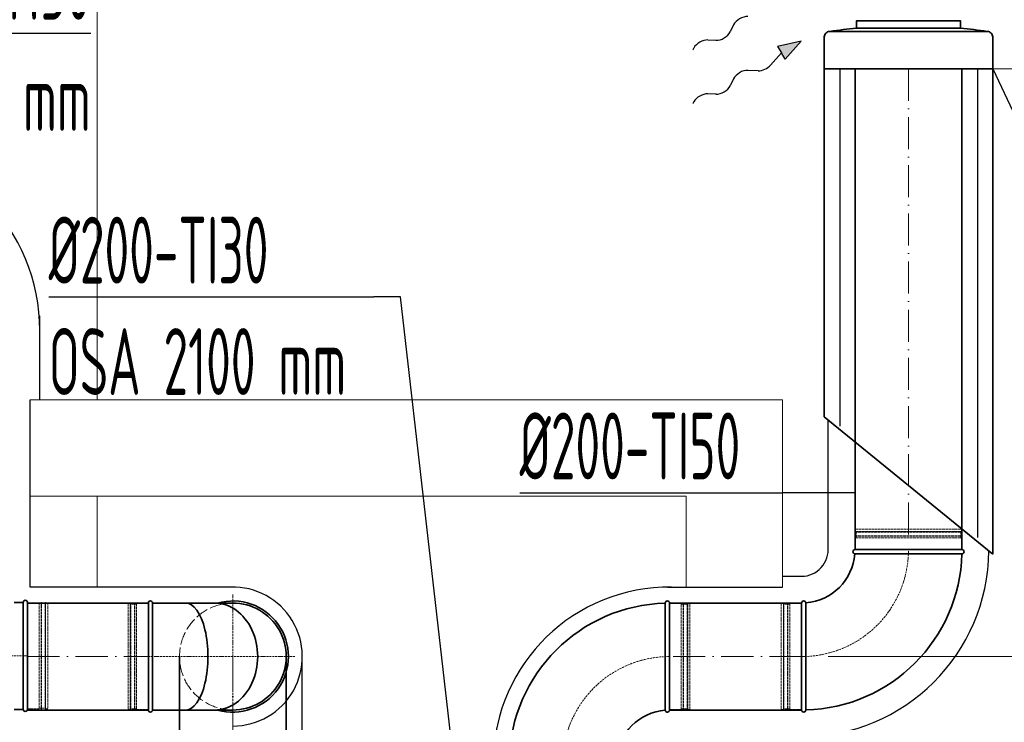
# Model space of a CAD drawing. Header units: millimetres. Extents: x -20688 to 44066, y -7315 to 67290.
# Tile 49 of 75: x -14646 to -12805, y 55723 to 57038. Entities that reach past the tile are written whole.
import ezdxf

# ---------------------------------------------------------------- set-up
doc = ezdxf.new("R2010")
doc.units = ezdxf.units.MM
for name, pattern in [('ACAD_ISO02W100', [15, 12, -3]), ('ACAD_ISO10W100', [18, 12, -3, 0, -3]), ('phl_thick', [0])]:
    doc.linetypes.add(name, pattern=pattern)
for name, color, linetype, lineweight in [('VZT_09 ODA (SÁNÍ) - OBRYS', 3, 'Continuous', 35), ('VZT_0C ODA (SÁNÍ)', 3, 'Continuous', 35), ('VZT_10 ODA (SÁNÍ) - OSA', 3, 'ACAD_ISO10W100', 5), ('VZT_13 EHA (VÝFUK) - OBRYS', 14, 'Continuous', 35), ('VZT_14 EHA (VÝFUK) - OSA', 14, 'ACAD_ISO10W100', 5), ('VZT_16 EHA (VÝFUK) - SKRYTÉ', 14, 'ACAD_ISO02W100', 5), ('VZT_30 DISTRIBUČNÍ PRVKY - OBRYS', 1, 'Continuous', 35), ('VZT_50 POPIS - OBECNE', 7, 'Continuous', 13), ('VZT_60_KOTY - DIMENZE', 7, 'Continuous', 5)]:
    doc.layers.add(name, color=color, linetype=linetype, lineweight=lineweight)
doc.layers.add('VZT_11 ODA (SÁNÍ) - NETISK', color=8, linetype='ACAD_ISO02W100', lineweight=5, plot=False)
doc.layers.add('VZT_15 EHA (VÝFUK) - NETISK', color=8, linetype='ACAD_ISO02W100', lineweight=5, plot=False)
doc.layers.add('VZT_IZOLACE - TEPELNÁ', color=6, linetype='IZOLACE TEPELNA')
doc.styles.add('EVORA_125', font='isocp.shx', dxfattribs={"width": 0.6, "height": 125})
doc.styles.get("Standard").update_dxf_attribs({"font": 'arial.ttf'})
doc.linetypes.add('IZOLACE', pattern='A,0.00254,-2.54,[134,ltypeshp.shx,S=2.54,R=0,X=-2.54,Y=0],-5.08,[134,ltypeshp.shx,S=2.54,R=180,X=2.54,Y=0],-2.54', length=10.16254)
doc.linetypes.add('IZOLACE TEPELNA', pattern='A,12.7,-1.5,["T",Standard,S=2.54,R=0,X=0,Y=-1.27],-3', length=17.2)

msp = doc.modelspace()

# ---------------------------------------------------------------- linework, layer by layer
at = {"color": 8, "lineweight": 9, "ltscale": 0.5}
for p, q in [((-14501.4, 56326.5), (-14501.4, 57403.6)), ((-13219.4, 55976.4), (-13219.4, 56326.5)), ((-14501.4, 55976.4), (-14501.4, 56146.5)), ((-13399.4, 55976.4), (-13399.4, 56146.5))]:
    msp.add_line(p, q, dxfattribs=at)
at = {"color": 8, "lineweight": 13, "ltscale": 0.5}
for p, q in [((-14626.6, 56326.5), (-13219.4, 56326.5)), ((-14626.6, 56146.5), (-13399.4, 56146.5))]:
    msp.add_line(p, q, dxfattribs=at)
at = {"layer": 'VZT_09 ODA (SÁNÍ) - OBRYS'}
for p, q in [((-12883.8, 56046.5), (-13083.8, 56046.5)), ((-12983.9, 56038.5), (-12883.8, 56038.5)), ((-13438.7, 55846.4), (-13438.7, 55946.5)), ((-13430.7, 55746.5), (-13430.7, 55946.5)), ((-13183.8, 55946.5), (-13183.8, 55746.5)), ((-13175.8, 55846.5), (-13175.8, 55746.5))]:
    msp.add_line(p, q, dxfattribs=at)
for points in [[(-13083.8, 56046.5), (-13083.8, 56945.9)], [(-12883.8, 56046.5), (-12883.8, 56945.9)], [(-13430.7, 55946.5), (-13183.8, 55946.5)], [(-13430.7, 55746.5), (-13183.8, 55746.5)]]:
    msp.add_lwpolyline(points, dxfattribs=at)
for centre, radius, start, end in [((-13183.8, 56046.5), 300, 271.5281, 358.4719), ((-13183.8, 56046.5), 100, 274.5812, 355.4188), ((-13083.8, 56042.5), 4, 90, 265.4188), ((-12883.8, 56042.5), 4, 270, 90), ((-13430.7, 55646.5), 300, 91.5281, 178.4719), ((-13434.7, 55946.5), 4, 0, 180), ((-13179.8, 55946.5), 4, 4.5812, 180), ((-13430.7, 55646.5), 100, 94.5812, 175.4188), ((-13434.7, 55746.5), 4, 184.5812, 0), ((-13179.8, 55746.5), 4, 180, 0)]:
    msp.add_arc(centre, radius, start, end, dxfattribs=at)
for points, knots in [([(-12983.9, 56038.5), (-12996.5, 56038.5), (-13009, 56038.5), (-13032.9, 56038.5), (-13044, 56038.5), (-13062.8, 56038.5), (-13070.4, 56038.5), (-13080.9, 56038.5), (-13083.8, 56038.5), (-13084.1, 56038.5), (-13084.1, 56038.5), (-13084.1, 56038.5)], [157.533456, 157.533456, 157.533456, 157.533456, 195.393508, 195.393508, 234.551342, 234.551342, 273.721472, 273.721472, 312.806301, 312.806301, 315.294186, 315.294186, 315.294186, 315.294186]), ([(-13175.8, 55946.8), (-13175.8, 55946.8), (-13175.8, 55944.6), (-13175.8, 55935.6), (-13175.8, 55928.7), (-13175.8, 55910.9), (-13175.8, 55900.2), (-13175.8, 55876.5), (-13175.8, 55863.6), (-13175.8, 55849.3), (-13175.8, 55847.9), (-13175.8, 55846.5)], [315.294186, 315.294186, 315.294186, 315.294186, 351.735982, 351.735982, 390.710875, 390.710875, 429.832624, 429.832624, 468.991563, 468.991563, 473.053633, 473.053633, 473.053633, 473.053633]), ([(-13438.7, 55746.1), (-13438.7, 55746.1), (-13438.7, 55748.4), (-13438.7, 55757.3), (-13438.7, 55764.3), (-13438.7, 55782.1), (-13438.7, 55792.7), (-13438.7, 55816.5), (-13438.7, 55829.3), (-13438.7, 55843.7), (-13438.7, 55845), (-13438.7, 55846.4)], [315.294186, 315.294186, 315.294186, 315.294186, 351.735982, 351.735982, 390.710875, 390.710875, 429.832624, 429.832624, 468.991563, 468.991563, 473.053633, 473.053633, 473.053633, 473.053633])]:
    msp.add_open_spline(points, degree=3, knots=knots, dxfattribs=at)
at = {"layer": 'VZT_0C ODA (SÁNÍ)'}
for p, q in [((-13141.3, 56945.9), (-13141.3, 56295)), ((-12826.3, 56945.9), (-12826.3, 56038.3)), ((-13141.3, 56295), (-12826.3, 56038.3))]:
    msp.add_line(p, q, dxfattribs=at)
at = {"layer": 'VZT_10 ODA (SÁNÍ) - OSA', "ltscale": 5}
for points in [[(-12983.8, 56945.9), (-12983.8, 56046.5)], [(-13183.8, 55846.5), (-13430.7, 55846.5)]]:
    msp.add_lwpolyline(points, dxfattribs=at)
at = {"layer": 'VZT_10 ODA (SÁNÍ) - OSA', "ltscale": 0.3}
for points in [[(-13183.8, 55846.5), (-13183.8, 55846.5, 0.414214), (-12983.8, 56046.5), (-12983.8, 56046.5)], [(-13430.7, 55846.5), (-13430.7, 55846.5, 0.414214), (-13630.7, 55646.5), (-13630.7, 55646.5)]]:
    msp.add_lwpolyline(points, format="xyb", dxfattribs=at)
at = {"layer": 'VZT_11 ODA (SÁNÍ) - NETISK', "ltscale": 0.4}
for p, q in [((-13083.8, 56080), (-12883.8, 56080)), ((-13083.8, 56080), (-13083.8, 56079.5)), ((-13083.8, 56079.5), (-12883.8, 56079.5)), ((-13082.8, 56084.5), (-12884.8, 56084.5)), ((-13082.8, 56084.5), (-13082.8, 56080.5)), ((-13082.8, 56080.5), (-12884.8, 56080.5)), ((-13081.8, 56080.5), (-13081.8, 56080)), ((-13081.8, 56079.5), (-13081.8, 56072.5)), ((-12885.8, 56080.5), (-12885.8, 56080)), ((-12885.8, 56079.5), (-12885.8, 56072.5)), ((-12884.8, 56084.5), (-12884.8, 56080.5)), ((-12883.8, 56080), (-12883.8, 56079.5)), ((-13083.8, 56072.5), (-12883.8, 56072.5)), ((-13083.8, 56072.5), (-13083.8, 56072)), ((-13083.8, 56072), (-12883.8, 56072)), ((-13082.8, 56068.5), (-12884.8, 56068.5)), ((-13082.8, 56068.5), (-13082.8, 56046.5)), ((-13081.8, 56072), (-13081.8, 56068.5)), ((-12885.8, 56072), (-12885.8, 56068.5)), ((-12884.8, 56068.5), (-12884.8, 56046.5)), ((-12883.8, 56072.5), (-12883.8, 56072)), ((-13405.2, 55746.5), (-13405.2, 55946.5)), ((-13405.2, 55946.5), (-13404.7, 55946.5)), ((-13404.7, 55746.5), (-13404.7, 55946.5)), ((-13397.7, 55746.5), (-13397.7, 55946.5)), ((-13397.7, 55946.5), (-13397.2, 55946.5)), ((-13397.2, 55746.5), (-13397.2, 55946.5)), ((-13217.3, 55946.5), (-13217.3, 55746.5)), ((-13216.8, 55946.5), (-13217.3, 55946.5)), ((-13216.8, 55946.5), (-13216.8, 55746.5)), ((-13209.8, 55946.5), (-13209.8, 55746.5)), ((-13209.3, 55946.5), (-13209.8, 55946.5)), ((-13209.3, 55946.5), (-13209.3, 55746.5)), ((-13430.7, 55945.5), (-13408.7, 55945.5)), ((-13408.7, 55747.5), (-13408.7, 55945.5)), ((-13408.7, 55944.5), (-13405.2, 55944.5)), ((-13404.7, 55944.5), (-13397.7, 55944.5)), ((-13397.2, 55944.5), (-13396.7, 55944.5)), ((-13396.7, 55747.5), (-13396.7, 55945.5)), ((-13396.7, 55945.5), (-13392.7, 55945.5)), ((-13392.7, 55747.5), (-13392.7, 55945.5)), ((-13221.8, 55945.5), (-13221.8, 55747.5)), ((-13217.8, 55945.5), (-13221.8, 55945.5)), ((-13217.8, 55945.5), (-13217.8, 55747.5)), ((-13217.3, 55944.5), (-13217.8, 55944.5)), ((-13209.8, 55944.5), (-13216.8, 55944.5)), ((-13205.8, 55944.5), (-13209.3, 55944.5)), ((-13205.8, 55945.5), (-13205.8, 55747.5)), ((-13183.8, 55945.5), (-13205.8, 55945.5)), ((-13430.7, 55747.5), (-13408.7, 55747.5)), ((-13408.7, 55748.5), (-13405.2, 55748.5)), ((-13405.2, 55746.5), (-13404.7, 55746.5)), ((-13404.7, 55748.5), (-13397.7, 55748.5)), ((-13397.7, 55746.5), (-13397.2, 55746.5)), ((-13397.2, 55748.5), (-13396.7, 55748.5)), ((-13396.7, 55747.5), (-13392.7, 55747.5)), ((-13217.8, 55747.5), (-13221.8, 55747.5)), ((-13217.3, 55748.5), (-13217.8, 55748.5)), ((-13216.8, 55746.5), (-13217.3, 55746.5)), ((-13209.8, 55748.5), (-13216.8, 55748.5)), ((-13209.3, 55746.5), (-13209.8, 55746.5)), ((-13205.8, 55748.5), (-13209.3, 55748.5)), ((-13183.8, 55747.5), (-13205.8, 55747.5))]:
    msp.add_line(p, q, dxfattribs=at)
at = {"layer": 'VZT_13 EHA (VÝFUK) - OBRYS'}
for p, q in [((-14656.6, 55947.7), (-14639.6, 55947.7)), ((-14639.6, 55747.7), (-14639.6, 55947.7)), ((-14631.6, 55947.7), (-14631.6, 55747.7)), ((-14405.5, 55946.5), (-14405.5, 55746.5)), ((-14397.5, 55746.5), (-14397.5, 55946.5)), ((-14397.5, 55946.5), (-14247.6, 55946.5)), ((-14656.6, 55747.7), (-14639.6, 55747.7)), ((-14247.6, 55746.5), (-14397.5, 55746.5))]:
    msp.add_line(p, q, dxfattribs=at)
for points in [[(-14405.5, 55946.5), (-14631.6, 55946.5)], [(-14347.5, 54632.4), (-14347.5, 55846.5)], [(-14147.5, 54632.4), (-14147.5, 55846.5)], [(-14405.5, 55746.5), (-14631.6, 55746.5)]]:
    msp.add_lwpolyline(points, dxfattribs=at)
for centre, radius, start, end in [((-14635.6, 55947.7), 4, 0, 180), ((-14401.5, 55946.5), 4, 0, 180), ((-14247.5, 55846.5), 104, 254.0576, 105.9424), ((-14635.6, 55747.7), 4, 180, 0), ((-14401.5, 55746.5), 4, 180, 0)]:
    msp.add_arc(centre, radius, start, end, dxfattribs=at)
at = {"layer": 'VZT_13 EHA (VÝFUK) - OBRYS', "extrusion": (-2.3171e-31, 2.67317e-16, -1)}
msp.add_ellipse((-14335.4, 55846.5), major_axis=(0, -100), ratio=0.413649, start_param=-3.141593, end_param=0, dxfattribs=at)
at = {"layer": 'VZT_13 EHA (VÝFUK) - OBRYS', "extrusion": (-6.12073e-32, 2.67317e-16, -1)}
msp.add_ellipse((-14281.6, 55846.5), major_axis=(0, -100), ratio=0.805706, start_param=-3.141593, end_param=0, dxfattribs=at)
at = {"layer": 'VZT_13 EHA (VÝFUK) - OBRYS', "extrusion": (9.41719e-33, 2.67317e-16, -1)}
msp.add_ellipse((-14247.6, 55846.5), major_axis=(0, -100), ratio=0.998637, start_param=-3.141593, end_param=0, dxfattribs=at)
at = {"layer": 'VZT_14 EHA (VÝFUK) - OSA', "ltscale": 0.3}
for points in [[(-14247.5, 55846.5), (-14247.5, 55962.5)], [(-14631.6, 55847.7), (-14756.6, 55847.7)], [(-14405.5, 55846.5), (-14247.5, 55846.5)], [(-14247.5, 55730.5), (-14247.5, 55846.5)], [(-14131.5, 55846.5), (-14247.5, 55846.5)]]:
    msp.add_lwpolyline(points, dxfattribs=at)
at = {"layer": 'VZT_14 EHA (VÝFUK) - OSA', "ltscale": 5}
for points in [[(-14631.6, 55846.5), (-14405.5, 55846.5)], [(-14247.5, 55846.5), (-14247.5, 54632.4)]]:
    msp.add_lwpolyline(points, dxfattribs=at)
at = {"layer": 'VZT_15 EHA (VÝFUK) - NETISK', "ltscale": 0.4}
for p, q in [((-14631.6, 55946.7), (-14609.6, 55946.7)), ((-14609.6, 55946.7), (-14609.6, 55748.7)), ((-14606.1, 55947.7), (-14606.1, 55747.7)), ((-14606.1, 55947.7), (-14605.6, 55947.7)), ((-14605.6, 55947.7), (-14605.6, 55747.7)), ((-14598.6, 55947.7), (-14598.6, 55747.7)), ((-14598.6, 55947.7), (-14598.1, 55947.7)), ((-14598.1, 55947.7), (-14598.1, 55747.7)), ((-14597.6, 55946.7), (-14597.6, 55748.7)), ((-14597.6, 55946.7), (-14593.6, 55946.7)), ((-14593.6, 55946.7), (-14593.6, 55748.7)), ((-14439, 55946.5), (-14439, 55746.5)), ((-14438.5, 55946.5), (-14439, 55946.5)), ((-14438.5, 55946.5), (-14438.5, 55746.5)), ((-14431.5, 55946.5), (-14431.5, 55746.5)), ((-14431, 55946.5), (-14431.5, 55946.5)), ((-14431, 55946.5), (-14431, 55746.5)), ((-14609.6, 55945.7), (-14606.1, 55945.7)), ((-14605.6, 55945.7), (-14598.6, 55945.7)), ((-14598.1, 55945.7), (-14597.6, 55945.7)), ((-14443.5, 55945.5), (-14443.5, 55747.5)), ((-14439.5, 55945.5), (-14443.5, 55945.5)), ((-14439.5, 55945.5), (-14439.5, 55747.5)), ((-14439, 55944.5), (-14439.5, 55944.5)), ((-14431.5, 55944.5), (-14438.5, 55944.5)), ((-14427.5, 55944.5), (-14431, 55944.5)), ((-14427.5, 55945.5), (-14427.5, 55747.5)), ((-14405.5, 55945.5), (-14427.5, 55945.5)), ((-14631.6, 55748.7), (-14609.6, 55748.7)), ((-14609.6, 55749.7), (-14606.1, 55749.7)), ((-14606.1, 55747.7), (-14605.6, 55747.7)), ((-14605.6, 55749.7), (-14598.6, 55749.7)), ((-14598.6, 55747.7), (-14598.1, 55747.7)), ((-14598.1, 55749.7), (-14597.6, 55749.7)), ((-14597.6, 55748.7), (-14593.6, 55748.7)), ((-14439.5, 55747.5), (-14443.5, 55747.5)), ((-14439, 55748.5), (-14439.5, 55748.5)), ((-14438.5, 55746.5), (-14439, 55746.5)), ((-14431.5, 55748.5), (-14438.5, 55748.5)), ((-14431, 55746.5), (-14431.5, 55746.5)), ((-14427.5, 55748.5), (-14431, 55748.5)), ((-14405.5, 55747.5), (-14427.5, 55747.5))]:
    msp.add_line(p, q, dxfattribs=at)
at = {"layer": 'VZT_16 EHA (VÝFUK) - SKRYTÉ', "ltscale": 2, "extrusion": (-4.2154e-32, -2.67317e-16, -1)}
msp.add_ellipse((-14247.3, 55846.5), major_axis=(0, 100), ratio=0.998637, start_param=-3.141593, end_param=-0.001365, dxfattribs=at)
at = {"layer": 'VZT_30 DISTRIBUČNÍ PRVKY - OBRYS', "linetype": 'phl_thick'}
msp.add_lwpolyline([(-13081, 57021.9), (-13081, 57036), (-12886.7, 57036), (-12886.7, 57021.9)], close=True, dxfattribs=at)
msp.add_lwpolyline([(-12826.3, 57005.8), (-12826.3, 56945.9), (-13141.3, 56945.9), (-13141.3, 57005.8, -0.414214), (-13131.2, 57015.9), (-12836.4, 57015.9, -0.414214), (-12826.3, 57005.8)], format="xyb", dxfattribs=at)
for centre, start, end in [((-13027.1, 56359.4), 94.6512, 99.003), ((-12940.6, 56359.4), 80.997, 85.3488)]:
    msp.add_arc(centre, 664.7, start, end, dxfattribs=at)
at = {"layer": 'VZT_50 POPIS - OBECNE', "color": 0, "lineweight": -2}
for p, q in [((-13310.9, 57028), (-13317.2, 57015.2)), ((-13343.8, 56999.3), (-13359.1, 56999.9)), ((-13184.7, 56997.8), (-13228.8, 56987.8)), ((-13214.5, 56963.8), (-13184.7, 56997.8)), ((-13228.8, 56987.8), (-13221.6, 56975.8)), ((-13221.6, 56975.8), (-13241.6, 56953.1)), ((-13214.5, 56963.8), (-13221.6, 56975.8)), ((-13264.7, 56942.3), (-13284.2, 56943.1)), ((-13310.9, 56927.2), (-13317.2, 56914.4)), ((-13343.8, 56898.5), (-13359.1, 56899.1))]:
    msp.add_line(p, q, dxfattribs=at)
at = {"layer": 'VZT_50 POPIS - OBECNE'}
for p, q in [((-13385.3, 56984.9), (-13387, 56981.8)), ((-13385.3, 56884.1), (-13387, 56881))]:
    msp.add_line(p, q, dxfattribs=at)
at = {"layer": 'VZT_50 POPIS - OBECNE', "linetype": 'phl_thick'}
for p, q in [((-12943.8, 56945.9), (-12155.6, 56945.9)), ((-12886.3, 56945.9), (-12155.6, 56945.9)), ((-13133.8, 55846.5), (-12155.6, 55846.5))]:
    msp.add_line(p, q, dxfattribs=at)
at = {"layer": 'VZT_50 POPIS - OBECNE', "color": 0, "lineweight": -2}
for centre, start_param, end_param in [((-13292.8, 57028), 0.766537, 2.375056), ((-13335.3, 57015.3), 3.908129, 5.516649), ((-13367.7, 56984), 0.766537, 2.320574), ((-13292.8, 56927.2), 0.766537, 2.375056), ((-13256.2, 56958.3), 3.908129, 5.191299), ((-13335.3, 56914.5), 3.908129, 5.516649), ((-13367.7, 56883.2), 0.766537, 2.320574)]:
    msp.add_ellipse(centre, major_axis=(18.5, 11), ratio=0.625, start_param=start_param, end_param=end_param, dxfattribs=at)
msp.add_solid([(-13214.5, 56963.8), (-13228.8, 56987.8), (-13184.7, 56997.8)], dxfattribs=at)
at = {"layer": 'VZT_60_KOTY - DIMENZE', "linetype": 'ByBlock', "lineweight": -2}
for p, q in [((-13934, 56519.3), (-13984, 56519.3)), ((-13168.5, 56153), (-13218.5, 56153))]:
    msp.add_line(p, q, dxfattribs=at)
for points in [[(-15136.1, 57013), (-14513.1, 57013)], [(-12826.3, 56945.9), (-12660.8, 56596)], [(-14591.8, 56519.3), (-13984, 56519.3)], [(-13835.6, 55659), (-13934, 56519.3)], [(-13711, 56153), (-13218.5, 56153)], [(-13082.8, 56153), (-13168.5, 56153)]]:
    msp.add_lwpolyline(points, dxfattribs=at)
at = {"layer": 'VZT_IZOLACE - TEPELNÁ', "linetype": 'IZOLACE', "ltscale": 0.23}
for p, q in [((-13112.2, 56945.9), (-13112.2, 56277.7)), ((-12854.7, 56945.9), (-12854.7, 56069.2))]:
    msp.add_line(p, q, dxfattribs=at)
at = {"layer": 'VZT_IZOLACE - TEPELNÁ', "ltscale": 0.5}
for p, q in [((-14608.4, 56326.5), (-14608.4, 56483.6)), ((-14626.6, 55976.4), (-14626.6, 56326.5)), ((-13134.2, 56041.5), (-13134.2, 56289.2)), ((-13219.4, 55996.6), (-13183.8, 55996.6)), ((-14243.5, 55976.4), (-14626.6, 55976.4)), ((-13434.3, 55976.4), (-13219.4, 55976.4)), ((-14119.3, 54618.5), (-14117.5, 55846.4))]:
    msp.add_line(p, q, dxfattribs=at)
for centre, radius, start, end in [((-14958.4, 56456.3), 350, 0, 90.0423), ((-13183.8, 56046.5), 49.8, 270, 5.7083), ((-13183.8, 56046.5), 350.2, 270, 359.6372), ((-14247.5, 55846.5), 130, 270, 91.7465), ((-13430.7, 55646.5), 330, 89.3756, 178.9289)]:
    msp.add_arc(centre, radius, start, end, dxfattribs=at)

# ---------------------------------------------------------------- texts
at = {"layer": 'VZT_60_KOTY - DIMENZE', "linetype": 'phl_thick', "char_height": 125, "style": 'EVORA_125'}
for s, insert, attachment_point in [('%%C200-TI50\\POSA 2900 mm', (-14513.1, 57163), 3), ('%%C200-TI30\\POSA 2100 mm', (-14591.8, 56669.3), 1), ('%%C200-TI50', (-13711, 56303), 1)]:
    msp.add_mtext(s, dxfattribs=dict(at, insert=insert, attachment_point=attachment_point))

doc.saveas('drawing.dxf')
